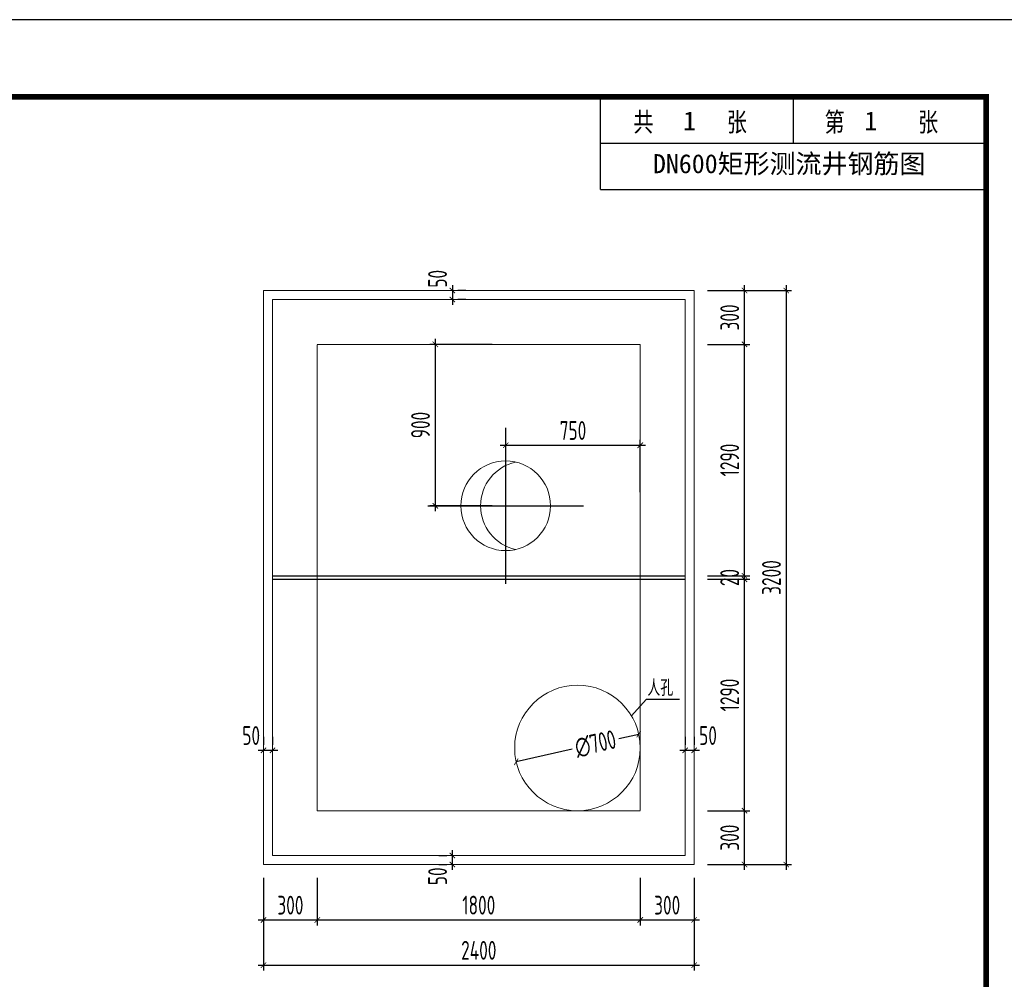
# Model space of a CAD drawing. Extents: x 1154951 to 1182252, y 3484725 to 3514600.
# Tile 8 of 55: x 1171363 to 1176851, y 3492147 to 3497496. Entities that reach past the tile are written whole.
import ezdxf
from ezdxf.enums import TextEntityAlignment as Align

# ---------------------------------------------------------------- set-up
doc = ezdxf.new("R2010")
doc.units = 0
doc.linetypes.add('DASH', pattern=[0.35, 0.25, -0.1])
doc.layers.get('0').update_dxf_attribs({"linetype": 'CONTINUOUS'})
doc.layers.get('Defpoints').update_dxf_attribs({"linetype": 'CONTINUOUS'})
for name, color, linetype in [('DIM', 4, 'CONTINUOUS'), ('GPSCOMMON', 7, 'CONTINUOUS'), ('轴线', 5, 'CONTINUOUS')]:
    doc.layers.add(name, color=color, linetype=linetype)
doc.layers.add('JG', color=7, linetype='CONTINUOUS', lineweight=20)
doc.layers.add('标注', color=7, linetype='CONTINUOUS', lineweight=25)
doc.styles.add('gpshz', font='tssdeng.shx', dxfattribs={"width": 0.8, "height": 2.5, "bigfont": 'hztxt.shx'})
doc.styles.add('TSSD_Dimension', font='tssdeng.shx', dxfattribs={"width": 0.7, "bigfont": 'Hztxt.shx'})
doc.styles.add('图签', font='txt', dxfattribs={"width": 0.66})
doc.styles.add('宋体', font='txt')
doc.dimstyles.new('TSSD_30_30', dxfattribs={"dimtxt": 105, "dimasz": 30, "dimexe": 30, "dimexo": 75, "dimgap": 30, "dimtad": 1, "dimdec": 0, "dimzin": 0, "dimdsep": 46, "dimtxsty": 'TSSD_Dimension', "dimblk": 'ARCHTICK', "dimblk1": 'ARCHTICK', "dimblk2": 'ARCHTICK', "dimcen": 0, "dimdle": 30, "dimclrt": 7, "dimadec": 0, "dimazin": 0, "dimtfac": 1, "dimtdec": 0, "dimtix": 1, "dimtmove": 2, "dimatfit": 3, "dimfxl": 0, "dimtolj": 1, "dimtzin": 0, "dimarcsym": 0})

# ---------------------------------------------------------------- blocks, each defined once
blk = doc.blocks.new('_ARCHTICK')
at = {"color": 0, "linetype": 'ByBlock', "const_width": 0.15}
blk.add_lwpolyline([(-0.5, -0.5), (0.5, 0.5)], dxfattribs=at)
blk = doc.blocks.new('*D365')
at = {"layer": 'Defpoints', "color": 0}
for p in [(1174813.5, 3493513.6), (1174130.7, 3493359.1)]:
    blk.add_point(p, dxfattribs=at)
at = {"layer": 'DIM', "color": 0, "lineweight": -2}
for p, q in [((1174702.3, 3493488.4), (1174813.5, 3493513.6)), ((1174442.5, 3493429.7), (1174130.7, 3493359.1))]:
    blk.add_line(p, q, dxfattribs=at)
at = {"layer": 'DIM', "color": 0, "lineweight": -2, "xscale": 30, "yscale": 30, "zscale": 30}
for p, rotation in [((1174813.5, 3493513.6), 12.74455608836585), ((1174130.7, 3493359.1), 192.7445560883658)]:
    blk.add_blockref('_ARCHTICK', p, dxfattribs=dict(at, rotation=rotation))
at = {"layer": 'DIM', "color": 7, "insert": (1174572.4, 3493459.1), "char_height": 105, "attachment_point": 5, "rotation": 12.7446, "style": 'TSSD_Dimension'}
blk.add_mtext('\\A1;∅700', dxfattribs=at)
blk = doc.blocks.new('*D395')
at = {"layer": 'Defpoints', "color": 0}
for p in [(1172722.1, 3492786.4), (1173022.1, 3492786.4), (1173022.1, 3492477.4)]:
    blk.add_point(p, dxfattribs=at)
at = {"layer": 'DIM', "color": 0, "lineweight": -2}
for p, q in [((1172722.1, 3492711.4), (1172722.1, 3492447.4)), ((1173022.1, 3492711.4), (1173022.1, 3492447.4)), ((1172692.1, 3492477.4), (1173052.1, 3492477.4))]:
    blk.add_line(p, q, dxfattribs=at)
at = {"layer": 'DIM', "color": 0, "lineweight": -2, "xscale": 30, "yscale": 30, "zscale": 30, "rotation": 180}
blk.add_blockref('_ARCHTICK', (1172722.1, 3492477.4), dxfattribs=at)
at = {"layer": 'DIM', "color": 0, "lineweight": -2, "xscale": 30, "yscale": 30, "zscale": 30}
blk.add_blockref('_ARCHTICK', (1173022.1, 3492477.4), dxfattribs=at)
at = {"layer": 'DIM', "color": 7, "insert": (1172872.1, 3492559.9), "char_height": 105, "attachment_point": 5, "style": 'TSSD_Dimension'}
blk.add_mtext('\\A1;300', dxfattribs=at)
blk = doc.blocks.new('*D396')
at = {"layer": 'Defpoints', "color": 0}
for p in [(1173022.1, 3492786.4), (1174822.1, 3492786.4), (1174822.1, 3492477.4)]:
    blk.add_point(p, dxfattribs=at)
at = {"layer": 'DIM', "color": 0, "lineweight": -2}
for p, q in [((1173022.1, 3492711.4), (1173022.1, 3492447.4)), ((1174822.1, 3492711.4), (1174822.1, 3492447.4)), ((1172992.1, 3492477.4), (1174852.1, 3492477.4))]:
    blk.add_line(p, q, dxfattribs=at)
at = {"layer": 'DIM', "color": 0, "lineweight": -2, "xscale": 30, "yscale": 30, "zscale": 30, "rotation": 180}
blk.add_blockref('_ARCHTICK', (1173022.1, 3492477.4), dxfattribs=at)
at = {"layer": 'DIM', "color": 0, "lineweight": -2, "xscale": 30, "yscale": 30, "zscale": 30}
blk.add_blockref('_ARCHTICK', (1174822.1, 3492477.4), dxfattribs=at)
at = {"layer": 'DIM', "color": 7, "insert": (1173922.1, 3492559.9), "char_height": 105, "attachment_point": 5, "style": 'TSSD_Dimension'}
blk.add_mtext('\\A1;1800', dxfattribs=at)
blk = doc.blocks.new('*D397')
at = {"layer": 'Defpoints', "color": 0}
for p in [(1174822.1, 3492786.4), (1175122.1, 3492786.4), (1175122.1, 3492477.4)]:
    blk.add_point(p, dxfattribs=at)
at = {"layer": 'DIM', "color": 0, "lineweight": -2}
for p, q in [((1174822.1, 3492711.4), (1174822.1, 3492447.4)), ((1175122.1, 3492711.4), (1175122.1, 3492447.4)), ((1174792.1, 3492477.4), (1175152.1, 3492477.4))]:
    blk.add_line(p, q, dxfattribs=at)
at = {"layer": 'DIM', "color": 0, "lineweight": -2, "xscale": 30, "yscale": 30, "zscale": 30, "rotation": 180}
blk.add_blockref('_ARCHTICK', (1174822.1, 3492477.4), dxfattribs=at)
at = {"layer": 'DIM', "color": 0, "lineweight": -2, "xscale": 30, "yscale": 30, "zscale": 30}
blk.add_blockref('_ARCHTICK', (1175122.1, 3492477.4), dxfattribs=at)
at = {"layer": 'DIM', "color": 7, "insert": (1174972.1, 3492559.9), "char_height": 105, "attachment_point": 5, "style": 'TSSD_Dimension'}
blk.add_mtext('\\A1;300', dxfattribs=at)
blk = doc.blocks.new('*D398')
at = {"layer": 'Defpoints', "color": 0}
for p in [(1172722.1, 3492786.4), (1175122.1, 3492786.4), (1175122.1, 3492225.5)]:
    blk.add_point(p, dxfattribs=at)
at = {"layer": 'DIM', "color": 0, "lineweight": -2}
for p, q in [((1172722.1, 3492711.4), (1172722.1, 3492195.5)), ((1175122.1, 3492711.4), (1175122.1, 3492195.5)), ((1172692.1, 3492225.5), (1175152.1, 3492225.5))]:
    blk.add_line(p, q, dxfattribs=at)
at = {"layer": 'DIM', "color": 0, "lineweight": -2, "xscale": 30, "yscale": 30, "zscale": 30, "rotation": 180}
blk.add_blockref('_ARCHTICK', (1172722.1, 3492225.5), dxfattribs=at)
at = {"layer": 'DIM', "color": 0, "lineweight": -2, "xscale": 30, "yscale": 30, "zscale": 30}
blk.add_blockref('_ARCHTICK', (1175122.1, 3492225.5), dxfattribs=at)
at = {"layer": 'DIM', "color": 7, "insert": (1173922.1, 3492308), "char_height": 105, "attachment_point": 5, "style": 'TSSD_Dimension'}
blk.add_mtext('\\A1;2400', dxfattribs=at)
blk = doc.blocks.new('*D399')
at = {"layer": 'Defpoints', "color": 0}
for p in [(1175122.1, 3493086.4), (1175403, 3493086.4), (1175122.1, 3492786.4)]:
    blk.add_point(p, dxfattribs=at)
at = {"layer": 'DIM', "color": 0, "lineweight": -2}
for p, q in [((1175403, 3492756.4), (1175403, 3493116.4)), ((1175197.1, 3493086.4), (1175433, 3493086.4)), ((1175197.1, 3492786.4), (1175433, 3492786.4))]:
    blk.add_line(p, q, dxfattribs=at)
at = {"layer": 'DIM', "color": 0, "lineweight": -2, "xscale": 30, "yscale": 30, "zscale": 30}
for p, rotation in [((1175403, 3493086.4), 90), ((1175403, 3492786.4), 270)]:
    blk.add_blockref('_ARCHTICK', p, dxfattribs=dict(at, rotation=rotation))
at = {"layer": 'DIM', "color": 7, "insert": (1175320.5, 3492936.4), "char_height": 105, "attachment_point": 5, "rotation": 90, "style": 'TSSD_Dimension'}
blk.add_mtext('\\A1;300', dxfattribs=at)
blk = doc.blocks.new('*D400')
at = {"layer": 'Defpoints', "color": 0}
for p in [(1175122.1, 3494376.4), (1175403, 3494376.4), (1175122.1, 3493086.4)]:
    blk.add_point(p, dxfattribs=at)
at = {"layer": 'DIM', "color": 0, "lineweight": -2}
for p, q in [((1175197.1, 3494376.4), (1175433, 3494376.4)), ((1175403, 3493056.4), (1175403, 3494406.4)), ((1175197.1, 3493086.4), (1175433, 3493086.4))]:
    blk.add_line(p, q, dxfattribs=at)
at = {"layer": 'DIM', "color": 0, "lineweight": -2, "xscale": 30, "yscale": 30, "zscale": 30}
for p, rotation in [((1175403, 3494376.4), 90), ((1175403, 3493086.4), 270)]:
    blk.add_blockref('_ARCHTICK', p, dxfattribs=dict(at, rotation=rotation))
at = {"layer": 'DIM', "color": 7, "insert": (1175320.5, 3493731.4), "char_height": 105, "attachment_point": 5, "rotation": 90, "style": 'TSSD_Dimension'}
blk.add_mtext('\\A1;1290', dxfattribs=at)
blk = doc.blocks.new('*D401')
at = {"layer": 'Defpoints', "color": 0}
for p in [(1175122.1, 3495986.4), (1175403, 3495986.4), (1175122.1, 3495686.4)]:
    blk.add_point(p, dxfattribs=at)
at = {"layer": 'DIM', "color": 0, "lineweight": -2}
for p, q in [((1175197.1, 3495986.4), (1175433, 3495986.4)), ((1175403, 3495656.4), (1175403, 3496016.4)), ((1175197.1, 3495686.4), (1175433, 3495686.4))]:
    blk.add_line(p, q, dxfattribs=at)
at = {"layer": 'DIM', "color": 0, "lineweight": -2, "xscale": 30, "yscale": 30, "zscale": 30}
for p, rotation in [((1175403, 3495986.4), 90), ((1175403, 3495686.4), 270)]:
    blk.add_blockref('_ARCHTICK', p, dxfattribs=dict(at, rotation=rotation))
at = {"layer": 'DIM', "color": 7, "insert": (1175320.5, 3495836.4), "char_height": 105, "attachment_point": 5, "rotation": 90, "style": 'TSSD_Dimension'}
blk.add_mtext('\\A1;300', dxfattribs=at)
blk = doc.blocks.new('*D402')
at = {"layer": 'Defpoints', "color": 0}
for p in [(1175122.1, 3495986.4), (1175122.1, 3492786.4), (1175635.7, 3492786.4)]:
    blk.add_point(p, dxfattribs=at)
at = {"layer": 'DIM', "color": 0, "lineweight": -2}
for p, q in [((1175197.1, 3495986.4), (1175665.7, 3495986.4)), ((1175635.7, 3496016.4), (1175635.7, 3492756.4)), ((1175197.1, 3492786.4), (1175665.7, 3492786.4))]:
    blk.add_line(p, q, dxfattribs=at)
at = {"layer": 'DIM', "color": 0, "lineweight": -2, "xscale": 30, "yscale": 30, "zscale": 30}
for p, rotation in [((1175635.7, 3495986.4), 90), ((1175635.7, 3492786.4), 270)]:
    blk.add_blockref('_ARCHTICK', p, dxfattribs=dict(at, rotation=rotation))
at = {"layer": 'DIM', "color": 7, "insert": (1175553.2, 3494386.4), "char_height": 105, "attachment_point": 5, "rotation": 90, "style": 'TSSD_Dimension'}
blk.add_mtext('\\A1;3200', dxfattribs=at)
blk = doc.blocks.new('*D403')
at = {"layer": 'Defpoints', "color": 0}
for p in [(1172722.1, 3493423), (1172722.1, 3493423), (1172772.1, 3493423)]:
    blk.add_point(p, dxfattribs=at)
at = {"layer": 'DIM', "color": 0, "lineweight": -2}
for p, q in [((1172722.1, 3493498), (1172722.1, 3493453)), ((1172772.1, 3493498), (1172772.1, 3493453)), ((1172802.1, 3493423), (1172692.1, 3493423))]:
    blk.add_line(p, q, dxfattribs=at)
at = {"layer": 'DIM', "color": 0, "lineweight": -2, "xscale": 30, "yscale": 30, "zscale": 30}
blk.add_blockref('_ARCHTICK', (1172722.1, 3493423), dxfattribs=at)
at = {"layer": 'DIM', "color": 0, "lineweight": -2, "xscale": 30, "yscale": 30, "zscale": 30, "rotation": 180}
blk.add_blockref('_ARCHTICK', (1172772.1, 3493423), dxfattribs=at)
at = {"layer": 'DIM', "color": 7, "insert": (1172653.6, 3493505.5), "char_height": 105, "attachment_point": 5, "style": 'TSSD_Dimension'}
blk.add_mtext('\\A1;50', dxfattribs=at)
blk = doc.blocks.new('*D404')
at = {"layer": 'Defpoints', "color": 0}
for p in [(1175072.1, 3493423), (1175072.1, 3493423), (1175122.1, 3493423)]:
    blk.add_point(p, dxfattribs=at)
at = {"layer": 'DIM', "color": 0, "lineweight": -2}
for p, q in [((1175072.1, 3493498), (1175072.1, 3493453)), ((1175122.1, 3493498), (1175122.1, 3493453)), ((1175152.1, 3493423), (1175042.1, 3493423))]:
    blk.add_line(p, q, dxfattribs=at)
at = {"layer": 'DIM', "color": 0, "lineweight": -2, "xscale": 30, "yscale": 30, "zscale": 30}
blk.add_blockref('_ARCHTICK', (1175072.1, 3493423), dxfattribs=at)
at = {"layer": 'DIM', "color": 0, "lineweight": -2, "xscale": 30, "yscale": 30, "zscale": 30, "rotation": 180}
blk.add_blockref('_ARCHTICK', (1175122.1, 3493423), dxfattribs=at)
at = {"layer": 'DIM', "color": 7, "insert": (1175199.7, 3493505.5), "char_height": 105, "attachment_point": 5, "style": 'TSSD_Dimension'}
blk.add_mtext('\\A1;50', dxfattribs=at)
blk = doc.blocks.new('*D405')
at = {"layer": 'Defpoints', "color": 0}
for p in [(1173774.9, 3492836.4), (1173774.9, 3492836.4), (1173774.9, 3492786.4)]:
    blk.add_point(p, dxfattribs=at)
at = {"layer": 'DIM', "color": 0, "lineweight": -2}
for p, q in [((1173774.9, 3492756.4), (1173774.9, 3492866.4)), ((1173699.9, 3492836.4), (1173744.9, 3492836.4)), ((1173699.9, 3492786.4), (1173744.9, 3492786.4))]:
    blk.add_line(p, q, dxfattribs=at)
at = {"layer": 'DIM', "color": 0, "lineweight": -2, "xscale": 30, "yscale": 30, "zscale": 30}
for p, rotation in [((1173774.9, 3492836.4), 270), ((1173774.9, 3492786.4), 90)]:
    blk.add_blockref('_ARCHTICK', p, dxfattribs=dict(at, rotation=rotation))
at = {"layer": 'DIM', "color": 7, "insert": (1173692.4, 3492720.8), "char_height": 105, "attachment_point": 5, "rotation": 90, "style": 'TSSD_Dimension'}
blk.add_mtext('\\A1;50', dxfattribs=at)
blk = doc.blocks.new('*D406')
at = {"layer": 'Defpoints', "color": 0}
for p in [(1173774.9, 3495986.4), (1173774.9, 3495936.4), (1173774.9, 3495936.4)]:
    blk.add_point(p, dxfattribs=at)
at = {"layer": 'DIM', "color": 0, "lineweight": -2}
for p, q in [((1173774.9, 3496016.4), (1173774.9, 3495906.4)), ((1173849.9, 3495986.4), (1173804.9, 3495986.4)), ((1173849.9, 3495936.4), (1173804.9, 3495936.4))]:
    blk.add_line(p, q, dxfattribs=at)
at = {"layer": 'DIM', "color": 0, "lineweight": -2, "xscale": 30, "yscale": 30, "zscale": 30}
for p, rotation in [((1173774.9, 3495986.4), 270), ((1173774.9, 3495936.4), 90)]:
    blk.add_blockref('_ARCHTICK', p, dxfattribs=dict(at, rotation=rotation))
at = {"layer": 'DIM', "color": 7, "insert": (1173692.4, 3496051.9), "char_height": 105, "attachment_point": 5, "rotation": 90, "style": 'TSSD_Dimension'}
blk.add_mtext('\\A1;50', dxfattribs=at)
blk = doc.blocks.new('*D407')
at = {"layer": 'Defpoints', "color": 0}
for p in [(1173679.9, 3495686.4), (1174072.1, 3495686.4), (1174072.1, 3494786.4)]:
    blk.add_point(p, dxfattribs=at)
at = {"layer": 'DIM', "color": 0, "lineweight": -2}
for p, q in [((1173679.9, 3494756.4), (1173679.9, 3495716.4)), ((1173997.1, 3495686.4), (1173649.9, 3495686.4)), ((1173997.1, 3494786.4), (1173649.9, 3494786.4))]:
    blk.add_line(p, q, dxfattribs=at)
at = {"layer": 'DIM', "color": 0, "lineweight": -2, "xscale": 30, "yscale": 30, "zscale": 30}
for p, rotation in [((1173679.9, 3495686.4), 90), ((1173679.9, 3494786.4), 270)]:
    blk.add_blockref('_ARCHTICK', p, dxfattribs=dict(at, rotation=rotation))
at = {"layer": 'DIM', "color": 7, "insert": (1173597.4, 3495236.4), "char_height": 105, "attachment_point": 5, "rotation": 90, "style": 'TSSD_Dimension'}
blk.add_mtext('\\A1;900', dxfattribs=at)
blk = doc.blocks.new('*D408')
at = {"layer": 'Defpoints', "color": 0}
for p in [(1174822.1, 3495123.6), (1174072.1, 3494786.4), (1174822.1, 3494786.4)]:
    blk.add_point(p, dxfattribs=at)
at = {"layer": 'DIM', "color": 0, "lineweight": -2}
for p, q in [((1174072.1, 3494861.4), (1174072.1, 3495153.6)), ((1174822.1, 3494861.4), (1174822.1, 3495153.6)), ((1174042.1, 3495123.6), (1174852.1, 3495123.6))]:
    blk.add_line(p, q, dxfattribs=at)
at = {"layer": 'DIM', "color": 0, "lineweight": -2, "xscale": 30, "yscale": 30, "zscale": 30, "rotation": 180}
blk.add_blockref('_ARCHTICK', (1174072.1, 3495123.6), dxfattribs=at)
at = {"layer": 'DIM', "color": 0, "lineweight": -2, "xscale": 30, "yscale": 30, "zscale": 30}
blk.add_blockref('_ARCHTICK', (1174822.1, 3495123.6), dxfattribs=at)
at = {"layer": 'DIM', "color": 7, "insert": (1174447.1, 3495206.1), "char_height": 105, "attachment_point": 5, "style": 'TSSD_Dimension'}
blk.add_mtext('\\A1;750', dxfattribs=at)
blk = doc.blocks.new('*D409')
at = {"layer": 'Defpoints', "color": 0}
for p in [(1175122.1, 3494396.4), (1175122.1, 3494376.4), (1175403, 3494396.4)]:
    blk.add_point(p, dxfattribs=at)
at = {"layer": 'DIM', "color": 0, "lineweight": -2}
for p, q in [((1175197.1, 3494396.4), (1175433, 3494396.4)), ((1175197.1, 3494376.4), (1175433, 3494376.4)), ((1175403, 3494346.4), (1175403, 3494426.4))]:
    blk.add_line(p, q, dxfattribs=at)
at = {"layer": 'DIM', "color": 0, "lineweight": -2, "xscale": 30, "yscale": 30, "zscale": 30}
for p, rotation in [((1175403, 3494396.4), 270), ((1175403, 3494376.4), 90)]:
    blk.add_blockref('_ARCHTICK', p, dxfattribs=dict(at, rotation=rotation))
at = {"layer": 'DIM', "color": 7, "insert": (1175320.5, 3494386.4), "char_height": 105, "attachment_point": 5, "rotation": 90, "style": 'TSSD_Dimension'}
blk.add_mtext('\\A1;20', dxfattribs=at)
blk = doc.blocks.new('*D410')
at = {"layer": 'Defpoints', "color": 0}
for p in [(1175122.1, 3495686.4), (1175403, 3495686.4), (1175122.1, 3494396.4)]:
    blk.add_point(p, dxfattribs=at)
at = {"layer": 'DIM', "color": 0, "lineweight": -2}
for p, q in [((1175403, 3494366.4), (1175403, 3495716.4)), ((1175197.1, 3495686.4), (1175433, 3495686.4)), ((1175197.1, 3494396.4), (1175433, 3494396.4))]:
    blk.add_line(p, q, dxfattribs=at)
at = {"layer": 'DIM', "color": 0, "lineweight": -2, "xscale": 30, "yscale": 30, "zscale": 30}
for p, rotation in [((1175403, 3495686.4), 90), ((1175403, 3494396.4), 270)]:
    blk.add_blockref('_ARCHTICK', p, dxfattribs=dict(at, rotation=rotation))
at = {"layer": 'DIM', "color": 7, "insert": (1175320.5, 3495041.4), "char_height": 105, "attachment_point": 5, "rotation": 90, "style": 'TSSD_Dimension'}
blk.add_mtext('\\A1;1290', dxfattribs=at)
blk = doc.blocks.new('*U288')
at = {"color": 0}
for p, q in [((360, 275), (360, 287)), ((385, 281), (385, 287)), ((410, 275), (410, 287)), ((360, 281), (410, 281)), ((360, 275), (410, 275))]:
    blk.add_line(p, q, dxfattribs=at)
blk.add_lwpolyline([(0, 0), (420, 0), (420, 297), (0, 297)], close=True, dxfattribs=at)
at = {"color": 0, "const_width": 0.75}
blk.add_lwpolyline([(410, 10), (410, 287), (25, 287), (25, 10), (410, 10)], dxfattribs=at)
at = {"color": 0, "linetype": 'Continuous', "style": '图签', "width": 0.8}
for s, p in [('共       张', (364.26, 282.49)), ('第       张', (389.04, 282.49))]:
    blk.add_text(s, height=2.5, dxfattribs=at).set_placement(p)
at = {"color": 0, "linetype": 'Continuous', "style": '图签', "flags": 8}
for tag, width, p, p2 in [('设计总负责', 0.611046, (130.25, 28.99), (141.11, 28.99)), ('工程名称', 2.988281, (283.25, 28.99), (325.75, 28.99)), ('图纸编号', 2.575163, (345.13, 28.99), (381.76, 28.99)), ('子项名称', 2.988281, (283.25, 20.99), (325.75, 20.99))]:
    blk.add_attdef(tag, text='', height=2.5, dxfattribs=dict(at, width=width)).set_placement(p, p2, align=Align.FIT)
at = {"color": 0, "linetype": 'Continuous', "ltscale": 0.055, "style": '图签', "flags": 8}
for tag, width, p, p2 in [('审定', 1.617188, (172.25, 28.99), (183.75, 28.99)), ('设计', 1.617188, (214.25, 28.99), (225.75, 28.99)), ('工程编号', 0.738284, (256.25, 28.99), (266.75, 28.99)), ('版本', 1.530605, (397.87, 28.99), (408.75, 28.99)), ('设计负责', 0.763807, (130.25, 20.99), (141.11, 20.99)), ('审核', 1.617188, (172.25, 20.99), (183.75, 20.99)), ('注册工程师', 0.646875, (214.25, 20.99), (225.75, 20.99)), ('图纸比例', 0.738284, (256.25, 20.99), (266.75, 20.99)), ('专业负责', 0.763807, (130.25, 12.65), (141.11, 12.65)), ('校核', 1.617188, (172.25, 12.65), (183.75, 12.65)), ('注册建筑师', 0.646875, (214.25, 12.65), (225.75, 12.65)), ('出图日期', 0.738284, (256.25, 12.65), (266.75, 12.65))]:
    blk.add_attdef(tag, text='', height=2.5, dxfattribs=dict(at, width=width)).set_placement(p, p2, align=Align.FIT)
at = {"color": 0, "linetype": 'Continuous', "style": '图签'}
for tag, p, width in [('设计证书', (43.26, 16.37), 1.55), ('咨询证书', (43.26, 12.88), 0.9)]:
    blk.add_attdef(tag, p, '', height=2, dxfattribs=dict(at, width=width))
at = {"color": 0, "linetype": 'Continuous', "style": '图签', "width": 0.85}
for tag, height, p in [('图纸名称_2_1', 2.2, (305.02, 15.12)), ('图纸名称_1_1', 2.5, (305.02, 13.35)), ('图纸名称_2_2', 2.2, (305.02, 11.51))]:
    blk.add_attdef(tag, text='', height=height, dxfattribs=at).set_placement(p, align=Align.CENTER)
blk = doc.blocks.new('20180504.1552415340')
for p, q in [((1172772.1, 3494396.4), (1175072.1, 3494396.4)), ((1172772.1, 3494376.4), (1175072.1, 3494376.4))]:
    blk.add_line(p, q)
at = {"linetype": 'Continuous'}
for p in [(1174773.1, 3493615), (1175040.7, 3493706.7)]:
    blk.add_line(p, (1174855.3, 3493706.7), dxfattribs=at)
at = {"layer": 'JG'}
for p, q in [((1172722.1, 3492786.4), (1172722.1, 3495986.4)), ((1172722.1, 3495986.4), (1175122.1, 3495986.4)), ((1175122.1, 3495986.4), (1175122.1, 3492786.4)), ((1172772.1, 3492836.4), (1172772.1, 3495936.4)), ((1172772.1, 3495936.4), (1175072.1, 3495936.4)), ((1175072.1, 3495936.4), (1175072.1, 3492836.4)), ((1175122.1, 3492786.4), (1172722.1, 3492786.4)), ((1175072.1, 3492836.4), (1172772.1, 3492836.4))]:
    blk.add_line(p, q, dxfattribs=at)
at = {"layer": 'JG', "linetype": 'DASH', "ltscale": 2}
for p, q in [((1173022.1, 3495686.4), (1174822.1, 3495686.4)), ((1173022.1, 3493086.4), (1173022.1, 3495686.4)), ((1174822.1, 3495686.4), (1174822.1, 3493086.4)), ((1174822.1, 3493086.4), (1173022.1, 3493086.4))]:
    blk.add_line(p, q, dxfattribs=at)
at = {"layer": 'JG'}
for centre, radius in [((1174072.1, 3494786.4), 250), ((1174472.1, 3493436.4), 350)]:
    blk.add_circle(centre, radius, dxfattribs=at)
blk.add_arc((1174182.1, 3494786.4), 250, 102.709, 257.291, dxfattribs=at)
at = {"layer": '轴线', "color": 2, "ltscale": 0.05}
for p, q in [((1174072.1, 3494352), (1174072.1, 3495220.7)), ((1173637.7, 3494786.4), (1174506.5, 3494786.4))]:
    blk.add_line(p, q, dxfattribs=at)
at = {"layer": 'GPSCOMMON', "xscale": 43, "yscale": 43, "zscale": 43}
blk.add_blockref('*U288', (1159120.4, 3484725.3), dxfattribs=at)
at = {"style": 'gpshz', "width": 0.8}
blk.add_text('人孔', height=90, dxfattribs=at).set_placement((1174861.7, 3493726.1))
at = {"layer": '标注', "lineweight": -3, "style": '宋体'}
for s, p in [('1             1', (1175060.9, 3496879.1)), ('DN600矩形测流井钢筋图', (1174892.7, 3496640.6))]:
    blk.add_text(s, height=106.071, dxfattribs=at).set_placement(p)
at = {"layer": 'DIM'}
for base, p1, p2, angle, picture, middle in [((1173774.9, 3495936.4), (1173774.9, 3495986.4), (1173774.9, 3495936.4), 270, '*D406', (1173692.4, 3496051.9)), ((1173774.9, 3492836.4), (1173774.9, 3492786.4), (1173774.9, 3492836.4), 90, '*D405', (1173692.4, 3492720.8))]:
    dim = blk.add_linear_dim(base=base, p1=p1, p2=p2, angle=angle, dimstyle='TSSD_30_30', dxfattribs=at)
    dim.commit()
    dim.dimension.update_dxf_attribs({"geometry": picture, "text_midpoint": middle, "dimtype": 160})
for base, p1, p2, picture, middle in [((1175403, 3495986.4), (1175122.1, 3495686.4), (1175122.1, 3495986.4), '*D401', (1175320.5, 3495836.4)), ((1175635.7, 3492786.4), (1175122.1, 3495986.4), (1175122.1, 3492786.4), '*D402', (1175553.2, 3494386.4)), ((1173679.9, 3495686.4), (1174072.1, 3494786.4), (1174072.1, 3495686.4), '*D407', (1173597.4, 3495236.4)), ((1175403, 3495686.4), (1175122.1, 3494396.4), (1175122.1, 3495686.4), '*D410', (1175320.5, 3495041.4)), ((1175403, 3494396.4), (1175122.1, 3494376.4), (1175122.1, 3494396.4), '*D409', (1175320.5, 3494386.4)), ((1175403, 3494376.4), (1175122.1, 3493086.4), (1175122.1, 3494376.4), '*D400', (1175320.5, 3493731.4)), ((1175403, 3493086.4), (1175122.1, 3492786.4), (1175122.1, 3493086.4), '*D399', (1175320.5, 3492936.4))]:
    dim = blk.add_linear_dim(base=base, p1=p1, p2=p2, angle=90, dimstyle='TSSD_30_30', dxfattribs=at)
    dim.commit()
    dim.dimension.update_dxf_attribs({"geometry": picture, "text_midpoint": middle})
for base, p1, p2, picture, middle in [((1174822.1, 3495123.6), (1174072.1, 3494786.4), (1174822.1, 3494786.4), '*D408', (1174447.1, 3495206.1)), ((1173022.1, 3492477.4), (1172722.1, 3492786.4), (1173022.1, 3492786.4), '*D395', (1172872.1, 3492559.9)), ((1175122.1, 3492225.5), (1172722.1, 3492786.4), (1175122.1, 3492786.4), '*D398', (1173922.1, 3492308)), ((1174822.1, 3492477.4), (1173022.1, 3492786.4), (1174822.1, 3492786.4), '*D396', (1173922.1, 3492559.9)), ((1175122.1, 3492477.4), (1174822.1, 3492786.4), (1175122.1, 3492786.4), '*D397', (1174972.1, 3492559.9))]:
    dim = blk.add_linear_dim(base=base, p1=p1, p2=p2, dimstyle='TSSD_30_30', dxfattribs=at)
    dim.commit()
    dim.dimension.update_dxf_attribs({"geometry": picture, "text_midpoint": middle})
for base, p1, p2, picture, middle in [((1172722.1, 3493423), (1172772.1, 3493423), (1172722.1, 3493423), '*D403', (1172653.6, 3493505.5)), ((1175072.1, 3493423), (1175122.1, 3493423), (1175072.1, 3493423), '*D404', (1175199.7, 3493505.5))]:
    dim = blk.add_linear_dim(base=base, p1=p1, p2=p2, dimstyle='TSSD_30_30', dxfattribs=at)
    dim.commit()
    dim.dimension.update_dxf_attribs({"geometry": picture, "text_midpoint": middle, "dimtype": 160})
dim = blk.add_diameter_dim_2p(p1=(1174130.7, 3493359.1), p2=(1174813.5, 3493513.6), dimstyle='TSSD_30_30', dxfattribs=at)
dim.commit()
dim.dimension.update_dxf_attribs({"geometry": '*D365', "text_midpoint": (1174572.4, 3493459.1), "dimtype": 163})

msp = doc.modelspace()

# ---------------------------------------------------------------- block references
at = {"layer": 'GPSCOMMON'}
msp.add_blockref('20180504.1552415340', (0, 0), dxfattribs=at)

doc.saveas('drawing.dxf')
